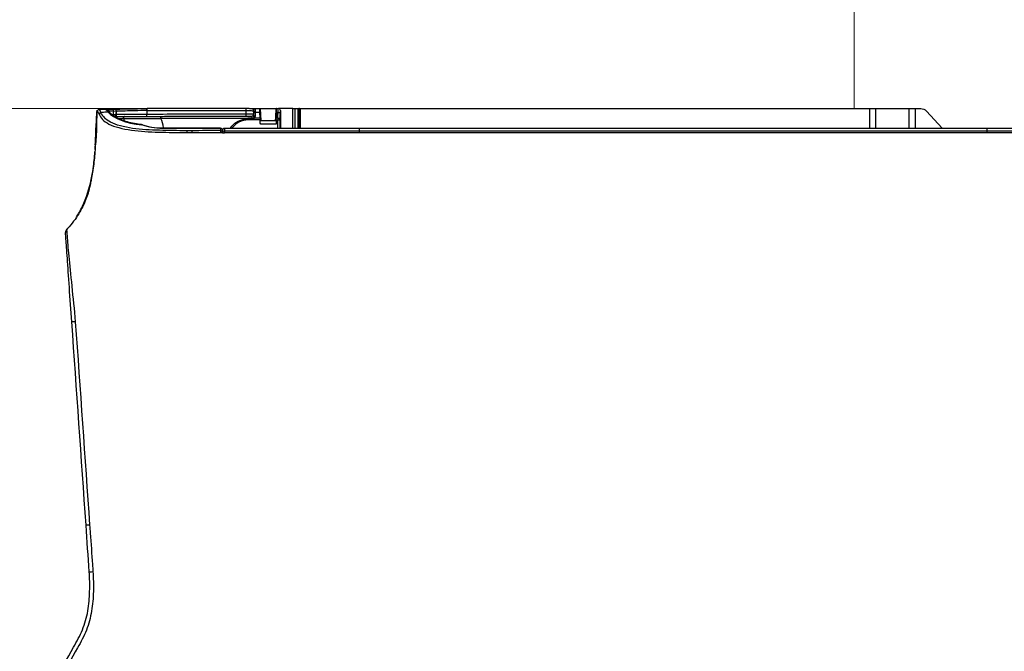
# Model space of a CAD drawing. Header units: millimetres. Extents: x 922208 to 1069538, y -182208 to -99877.
# Tile 103 of 256: x 982476 to 982724, y -160942 to -160783. Entities that reach past the tile are written whole.
import ezdxf

# ---------------------------------------------------------------- set-up
doc = ezdxf.new("R2010")
doc.units = ezdxf.units.MM
doc.header["$MEASUREMENT"] = 0
doc.linetypes.add('HIDDEN', pattern=[20, 10, -10])
doc.layers.add('IS_KLIM_urządzenia', color=3, linetype='Continuous')
doc.layers.add('IS_POWRÓT', color=5, linetype='HIDDEN', lineweight=30)
doc.layers.add('Nowe_220-A Ściany_Nr_pióra__3', color=7, linetype='Continuous', lineweight=13)

# ---------------------------------------------------------------- blocks, each defined once
blk = doc.blocks.new('parter01')
at = {"layer": 'Nowe_220-A Ściany_Nr_pióra__3', "color": 7, "linetype": 'Continuous', "lineweight": 0}
for p, q in [((982686.55073, -101090.02068), (982686.55073, -101120.02068)), ((982686.55073, -101120.02068), (981586.55073, -101120.02068))]:
    blk.add_line(p, q, dxfattribs=at)
blk = doc.blocks.new('G$CFEA986A8')
at = {"layer": 'IS_KLIM_urządzenia', "linetype": 'Continuous'}
for p, q in [((53.93, 200.11), (53.93, 200.96)), ((53.93, 199.16), (53.93, 200.11)), ((54.23, 201.26), (55.52, 201.26)), ((54.24, 200.26), (54.24, 199.31)), ((55.48, 200.26), (54.24, 200.26)), ((55.51, 198.89), (55.48, 200.26)), ((55.52, 201.26), (55.54, 201.26)), ((55.54, 201.26), (55.69, 198.26)), ((55.54, 201.26), (59.6, 201.26)), ((59.62, 201.26), (60.17, 201.26)), ((60.06, 200.26), (59.65, 200.26)), ((64.28, 201.26), (65.29, 201.26)), ((65.09, 201.06), (65.09, 200.26)), ((65.09, 200.26), (65.09, 196.29)), ((65.49, 201.26), (65.29, 201.26)), ((65.29, 200.27), (65.29, 201.26)), ((65.29, 200.27), (65.49, 200.27)), ((65.29, 196.29), (65.29, 200.27)), ((65.49, 201.26), (209.47, 201.26)), ((65.49, 201.26), (65.49, 200.27)), ((65.49, 200.27), (65.5, 196.29)), ((65.69, 200.26), (65.69, 201.06)), ((65.7, 196.29), (65.69, 200.26)), ((209.47, 196.29), (209.47, 201.26)), ((209.47, 201.26), (210.97, 201.26)), ((210.97, 201.26), (210.97, 196.29)), ((210.97, 201.26), (219.47, 201.26)), ((219.47, 196.29), (219.47, 201.26)), ((219.47, 201.26), (220.97, 201.26)), ((220.97, 201.26), (220.97, 196.29)), ((220.97, 201.26), (222.34, 201.26)), ((223.82, 200.61), (227.77, 196.29)), ((46.54, 196.29), (46.54, 196.24)), ((46.54, 195.58), (46.54, 195.13)), ((80.5, 196.29), (80.5, 196.24)), ((80.5, 196.24), (80.5, 195.58)), ((80.5, 195.58), (80.5, 195.13)), ((239.13, 196.24), (239.13, 196.29)), ((239.13, 195.13), (239.13, 195.58))]:
    blk.add_line(p, q, dxfattribs=at)
at = {"layer": 'IS_KLIM_urządzenia', "linetype": 'Continuous', "extrusion": (0, 0, -1)}
for centre, radius, start, end in [((-18.69, 199.74), 0.5, 182.0496, 269.8), ((-54.23, 200.96), 0.3, 0, 90), ((-222.34, 199.26), 2, 90, 137.5532), ((-45.54, 195.79), 0.5, 90, 180), ((-46.54, 195.79), 0.5, 0, 90)]:
    blk.add_arc(centre, radius, start, end, dxfattribs=at)
at = {"layer": 'IS_KLIM_urządzenia', "linetype": 'Continuous'}
for centre, radius, start, end in [((18.72, 200.56), 0.5, 357.7294, 89), ((65.29, 201.06), 0.2, 90, 179.94), ((65.49, 201.06), 0.2, 0.06, 90), ((25.66, 196.65), 0.5, 72.0675, 83.6302)]:
    blk.add_arc(centre, radius, start, end, dxfattribs=at)
for centre, major_axis, ratio, start_param, end_param in [((14.93, 200.53), (-0.026, 0.499), 0.9983, 0, 1.502362), ((15.36, 199.79), (0.457, 0.203), 0.909388, 1.232542, 2.687909), ((16.45, 200.61), (0.144, 0.479), 0.997743, 0.012939, 0.345034), ((16.95, 200.59), (-0.009, -0.5), 0.866632, 1.552217, 3.141593), ((17.2, 199.87), (0.375, 0.331), 0.874767, 6.258498, 7.242676), ((18.12, 200.57), (-0.009, -0.5), 0.86661, 1.552873, 3.141593), ((18.08, 199.73), (-0.002, 0.5), 0.86639, 4.116092, 4.679302), ((21.31, 198.76), (-0.002, 0.49), 0.738248, 0, 1.638372), ((26.9, 199.77), (0.002, -0.5), 0.034879, 0, 1.57242), ((26.93, 200.73), (0, 0.5), 0.034873, 4.714126, 6.335137), ((26.98, 200.73), (0, -0.5), 0.034873, 1.572542, 3.193553), ((51.98, 200.73), (0, -0.5), 0.034873, 1.572542, 3.193984), ((51.98, 199.85), (0.002, -0.5), 0.034879, 0, 1.57242), ((53.41, 199.86), (0.002, -0.5), 0.988846, 0, 1.567605), ((53.43, 199.83), (-0.5, 0), 0.97477, 1.576144, 3.141593), ((54.11, 198.74), (-0.256, 0.157), 0.454954, 4.950735, 6.283185), ((54.23, 200.11), (-0.3, 0), 0.500503, 4.682189, 6.283185), ((54.23, 199.16), (-0.3, 0), 0.500503, 4.682189, 6.283185), ((60.06, 200.01), (-0.499, 0.025), 0.499537, 3.242371, 4.737227), ((60.17, 200.76), (0, 0.5), 0.996195, 4.713166, 6.283185), ((65.29, 200.26), (0.2, 0), 0.005236, 1.570788, 3.141593), ((65.49, 200.26), (0.2, 0), 0.005236, 0, 1.570791), ((25.66, 196.65), (0.055, 0.497), 0.256635, 6.28316, 6.727423), ((25.66, 196.65), (-0.154, -0.476), 0.571177, 3.141593, 3.672186), ((52.33, 198.36), (0, 0.3), 0.034873, 4.714134, 6.283185), ((53.43, 198.86), (-0.5, 0), 0.003693, 1.579523, 2.534048), ((53.43, 198.36), (0, 0.3), 0.034873, 4.714134, 6.283185), ((53.65, 198.39), (0.084, -0.288), 0.033955, 1.562656, 3.141593), ((59.99, 198.58), (-0.499, 0.025), 0.499537, 3.242371, 4.737227), ((59.98, 198.33), (0.5, 0), 0.001724, 0.087267, 1.535915), ((30.87, 195.79), (0, 0.5), 0.010876, 0, 0.428815), ((45.54, 195.79), (0, 0.5), 0.009623, 0, 0.426438), ((45.54, 195.79), (-0.5, 0), 0.910452, 3.141593, 4.716369), ((45.54, 195.22), (-0.5, 0), 0.910238, 3.141593, 4.716614), ((45.54, 195.22), (-0.001, 0.5), 0.004977, 0.42694, 1.572622), ((45.54, 195.22), (-0.5, 0), 0.001837, 1.565823, 3.141593), ((46.54, 195.79), (-0.5, 0), 0.894842, 4.712389, 6.283185), ((46.54, 195.13), (-0.5, 0), 0.894842, 4.712389, 6.283185), ((46.54, 195.13), (-0.5, 0), 0.001524, 0, 1.570796), ((13.38, 84.28), (0.998, 0.07), 0.023762, 3.141593, 4.646623)]:
    blk.add_ellipse(centre, major_axis=major_axis, ratio=ratio, start_param=start_param, end_param=end_param, dxfattribs=at)
at = {"layer": 'IS_KLIM_urządzenia', "linetype": 'Continuous', "extrusion": (0, 0, -1)}
for centre, major_axis, ratio, start_param, end_param in [((53.43, 199.16), (0.479, -0.142), 1, 5.994256, 6.545048), ((53.44, 199.31), (0.771, -0.214), 1, 6.012747, 6.56354), ((54.23, 199.26), (0, -2), 0.005231, 3.141593, 4.188473), ((55.62, 199.26), (0.11, -2), 0.052397, 2.097475, 3.144355)]:
    blk.add_ellipse(centre, major_axis=major_axis, ratio=ratio, start_param=start_param, end_param=end_param, dxfattribs=at)
at = {"layer": 'IS_KLIM_urządzenia', "linetype": 'Continuous'}
for points, knots in [([(14.21, 200.54), (14.17, 199.53), (14.12, 197.84), (14.05, 195.45), (13.98, 193.38), (13.88, 191.32), (13.68, 188.56), (13.37, 185.89), (13.01, 183.93), (12.88, 183.33)], [0, 0, 0, 0, 0.174844, 0.294563, 0.414282, 0.534001, 0.653719, 0.893157, 1, 1, 1, 1]), ([(14.29, 200.81), (14.28, 199.72), (14.24, 198.12), (14.2, 196.18), (14.17, 195.22), (14.15, 194.58), (14.11, 194.03), (14.06, 193.38), (13.96, 192.48), (13.91, 191.88), (13.89, 191.63)], [0, 0, 0, 0, 0.261726, 0.374815, 0.426057, 0.47543, 0.525874, 0.58018, 0.704159, 1, 1, 1, 1]), ([(14.21, 200.54), (14.21, 200.54), (14.21, 200.54), (14.21, 200.54), (14.24, 200.54), (14.28, 200.54), (14.28, 200.54), (14.28, 200.54)], [0, 0, 0, 0, 0.184418, 0.184418, 0.99996, 0.99996, 1, 1, 1, 1]), ([(14.91, 201.03), (14.8, 201.03), (14.8, 201.03), (14.72, 201.02), (14.69, 201.02), (14.69, 201.02)], [0, 0, 0, 0, 0.500965, 0.500965, 1, 1, 1, 1]), ([(14.86, 199.79), (15.27, 198.9), (15.97, 198.03), (18.72, 196.62), (20.82, 196.12), (25.21, 195.49), (27.58, 195.36), (32.29, 195.23), (34.65, 195.19), (37.02, 195.19)], [0, 0, 0, 0, 0.25, 0.25, 0.5, 0.5, 0.75, 0.75, 1, 1, 1, 1]), ([(14.91, 201.03), (15.24, 201.05), (15.57, 201.07), (16.08, 201.09), (16.24, 201.1), (16.41, 201.11)], [0, 0, 0, 0, 0.665624, 0.665624, 1, 1, 1, 1]), ([(17.18, 200.33), (16.78, 200.31), (16.38, 200.3), (15.77, 200.27), (15.55, 200.26), (15.33, 200.25)], [0, 0, 0, 0, 0.64643, 0.64643, 1, 1, 1, 1]), ([(37.02, 195.65), (34.71, 195.64), (32.4, 195.69), (27.8, 195.82), (25.48, 195.94), (21.18, 196.55), (19.11, 197.06), (16.41, 198.49), (15.73, 199.37), (15.33, 200.25)], [0, 0, 0, 0, 0.25, 0.25, 0.5, 0.5, 0.75, 0.75, 1, 1, 1, 1]), ([(17.58, 200.19), (17.53, 200.24), (17.28, 200.53), (17.02, 200.81), (16.81, 200.97), (16.69, 201.07), (16.57, 201.09), (16.54, 201.1)], [0, 0, 0, 0, 0.095996, 0.59266, 0.84646, 0.967214, 1, 1, 1, 1]), ([(19.22, 201.14), (18.71, 201.12), (17.99, 201.09), (17.43, 201.08), (17.25, 201.08)], [0, 0, 0, 0, 0.627909, 1, 1, 1, 1]), ([(18.55, 200.55), (18.38, 200.55), (18.22, 200.56), (17.83, 200.56), (17.6, 200.57), (17.38, 200.57)], [0, 0, 0, 0, 0.427577, 0.427577, 1, 1, 1, 1]), ([(25.22, 197.23), (24.9, 197.26), (23.92, 197.39), (22.4, 197.73), (20.73, 198.24), (19.32, 198.86), (18.3, 199.5), (17.85, 199.92), (17.7, 200.1)], [0, 0, 0, 0, 0.087973, 0.275439, 0.466673, 0.659321, 0.855696, 1, 1, 1, 1]), ([(18.12, 201.07), (18.26, 201.06), (18.38, 201.06), (18.64, 201.06), (18.72, 201.06), (18.72, 201.06)], [0, 0, 0, 0, 0.352743, 0.352743, 1, 1, 1, 1]), ([(18.52, 199.72), (18.52, 199.8), (18.52, 199.88), (18.53, 200.16), (18.54, 200.35), (18.55, 200.55)], [0, 0, 0, 0, 0.293814, 0.293814, 1, 1, 1, 1]), ([(18.72, 201.06), (18.72, 201.06), (19.6, 201.08), (22.63, 201.19), (24.74, 201.23), (26.93, 201.23)], [0, 0, 0, 0, 0.5, 0.5, 1, 1, 1, 1]), ([(19.17, 199.24), (19.58, 199.24), (20.23, 199.24), (22.58, 199.25), (24.7, 199.26), (26.9, 199.27)], [0, 0, 0, 0, 0.359642, 0.359642, 1, 1, 1, 1]), ([(19.22, 200.54), (19.21, 200.34), (19.2, 200.13), (19.19, 199.86), (19.19, 199.79), (19.18, 199.72)], [0, 0, 0, 0, 0.736288, 0.736288, 1, 1, 1, 1]), ([(26.91, 199.77), (24.85, 199.75), (22.86, 199.74), (20.02, 199.72), (19.18, 199.72), (19.18, 199.72)], [0, 0, 0, 0, 0.5, 0.5, 1, 1, 1, 1]), ([(19.22, 201.14), (19.58, 201.15), (20.3, 201.17), (21.53, 201.2), (23.05, 201.22), (24.87, 201.23), (26.28, 201.23), (26.98, 201.23)], [0, 0, 0, 0, 0.163195, 0.329907, 0.49928, 0.750989, 1, 1, 1, 1]), ([(26.95, 200.73), (24.89, 200.73), (22.89, 200.68), (20.05, 200.57), (19.22, 200.54), (19.22, 200.54)], [0, 0, 0, 0, 0.5, 0.5, 1, 1, 1, 1]), ([(21.11, 198.73), (21.11, 198.75), (21.11, 198.77), (21.11, 198.81), (21.11, 198.83), (21.11, 198.89), (21.12, 198.93), (21.14, 199.02), (21.15, 199.07), (21.18, 199.15), (21.2, 199.18), (21.24, 199.23), (21.27, 199.24), (21.29, 199.25), (21.3, 199.25), (21.3, 199.25)], [0, 0, 0, 0, 0.079375, 0.079375, 0.152142, 0.152142, 0.308093, 0.308093, 0.533795, 0.533795, 0.744603, 0.744603, 0.955402, 0.955402, 1, 1, 1, 1]), ([(26.9, 199.27), (27.23, 199.27), (27.56, 199.27), (29.23, 199.27), (30.56, 199.28), (37.22, 199.3), (42.55, 199.32), (49.25, 199.34), (50.62, 199.35), (51.98, 199.35)], [0, 0, 0, 0, 0.039838, 0.039838, 0.199192, 0.199192, 0.836607, 0.836607, 1, 1, 1, 1]), ([(26.95, 200.73), (26.95, 200.72), (26.95, 200.7), (26.94, 200.38), (26.92, 200.07), (26.91, 199.77)], [0, 0, 0, 0, 0.050907, 0.050907, 1, 1, 1, 1]), ([(52, 199.85), (51.67, 199.85), (51.33, 199.85), (49.67, 199.85), (48.33, 199.84), (41.67, 199.82), (36.34, 199.8), (29.65, 199.78), (28.28, 199.77), (26.91, 199.77)], [0, 0, 0, 0, 0.039838, 0.039838, 0.199192, 0.199192, 0.836607, 0.836607, 1, 1, 1, 1]), ([(26.99, 200.73), (27.33, 200.73), (27.66, 200.73), (29.33, 200.73), (30.66, 200.73), (37.32, 200.73), (42.65, 200.73), (49.32, 200.73), (50.66, 200.73), (52, 200.73)], [0, 0, 0, 0, 0.039967, 0.039967, 0.199835, 0.199835, 0.839306, 0.839306, 1, 1, 1, 1]), ([(30.48, 198.78), (30.48, 198.84), (30.48, 198.89), (30.48, 199), (30.48, 199.05), (30.48, 199.14), (30.48, 199.17), (30.48, 199.23), (30.48, 199.25), (30.49, 199.27), (30.49, 199.28), (30.49, 199.28), (30.49, 199.28), (30.49, 199.28)], [0, 0, 0, 0, 0.215384, 0.215384, 0.430768, 0.430768, 0.646164, 0.646164, 0.861588, 0.861588, 0.968092, 0.968092, 1, 1, 1, 1]), ([(53.93, 200.67), (53.93, 200.68), (53.93, 200.75), (53.89, 200.86), (53.81, 200.99), (53.72, 201.07), (53.63, 201.12), (53.56, 201.15), (53.47, 201.17), (53.32, 201.19), (53.02, 201.21), (52.48, 201.23), (52.05, 201.23), (51.82, 201.23), (51.78, 201.23)], [0, 0, 0, 0, 0.008737, 0.069232, 0.117614, 0.159413, 0.196322, 0.230426, 0.272625, 0.360337, 0.57868, 0.76722, 0.964188, 1, 1, 1, 1]), ([(51.98, 199.35), (52.17, 199.35), (52.36, 199.35), (52.68, 199.36), (52.83, 199.36), (53.07, 199.36), (53.18, 199.36), (53.34, 199.36), (53.39, 199.36), (53.41, 199.36)], [0, 0, 0, 0, 0.270422, 0.270422, 0.513615, 0.513615, 0.756808, 0.756808, 1, 1, 1, 1]), ([(52, 200.73), (52.12, 200.73), (52.25, 200.73), (52.58, 200.73), (52.8, 200.73), (53.18, 200.72), (53.35, 200.71), (53.63, 200.7), (53.74, 200.69), (53.89, 200.68), (53.93, 200.67), (53.93, 200.66)], [0, 0, 0, 0, 0.119883, 0.119883, 0.339691, 0.339691, 0.55974, 0.55974, 0.779888, 0.779888, 1, 1, 1, 1]), ([(53.91, 199.86), (53.87, 199.86), (53.8, 199.86), (53.59, 199.86), (53.45, 199.86), (53.12, 199.86), (52.93, 199.86), (52.5, 199.86), (52.25, 199.85), (52, 199.85)], [0, 0, 0, 0, 0.243193, 0.243193, 0.486385, 0.486385, 0.729578, 0.729578, 1, 1, 1, 1]), ([(53.43, 199.35), (53.43, 199.33), (53.43, 199.31), (53.43, 199.25), (53.43, 199.21), (53.43, 199.13), (53.43, 199.07), (53.43, 198.97), (53.43, 198.91), (53.43, 198.86)], [0, 0, 0, 0, 0.251437, 0.251437, 0.502865, 0.502865, 0.754279, 0.754279, 1, 1, 1, 1]), ([(59.65, 200.26), (59.66, 200.45), (59.66, 200.63), (59.66, 200.92), (59.65, 201.04), (59.64, 201.21), (59.63, 201.26), (59.62, 201.26)], [0, 0, 0, 0, 0.320954, 0.320954, 0.641904, 0.641904, 1, 1, 1, 1]), ([(59.99, 198.83), (60, 199.08), (60.01, 199.33), (60.04, 199.8), (60.05, 200.03), (60.06, 200.26)], [0, 0, 0, 0, 0.522709, 0.522709, 1, 1, 1, 1]), ([(60.06, 200.26), (60.07, 200.47), (60.08, 200.67), (60.1, 200.96), (60.11, 201.07), (60.14, 201.22), (60.16, 201.26), (60.17, 201.26)], [0, 0, 0, 0, 0.353708, 0.353708, 0.676927, 0.676927, 1, 1, 1, 1]), ([(63.8, 201.26), (62.76, 201.26), (61.72, 201.26), (60.66, 201.26), (60.64, 201.26), (60.48, 201.26), (60.33, 201.26), (60.18, 201.26)], [0, 0, 0, 0, 0.863472, 0.863472, 0.877231, 0.877231, 1, 1, 1, 1]), ([(60.56, 200.01), (60.54, 199.72), (60.53, 199.43), (60.5, 198.96), (60.49, 198.77), (60.48, 198.58)], [0, 0, 0, 0, 0.604042, 0.604042, 1, 1, 1, 1]), ([(60.67, 200.76), (60.65, 200.76), (60.64, 200.73), (60.61, 200.62), (60.6, 200.54), (60.57, 200.31), (60.56, 200.17), (60.56, 200.01)], [0, 0, 0, 0, 0.323211, 0.323211, 0.646457, 0.646457, 1, 1, 1, 1]), ([(13.84, 190.86), (13.85, 191.05), (13.99, 193.24), (14.05, 195.43), (14.11, 197.43)], [0, 0, 0, 0, 0.087292, 1, 1, 1, 1]), ([(19.71, 198.73), (19.85, 198.73), (20, 198.72), (20.4, 198.72), (20.63, 198.72), (20.94, 198.72)], [0, 0, 0, 0, 0.37651, 0.37651, 1, 1, 1, 1]), ([(20.94, 198.72), (20.95, 198.72), (20.96, 198.72), (20.97, 198.72), (20.97, 198.72), (20.97, 198.72), (20.97, 198.72), (20.97, 198.71), (20.97, 198.71), (20.97, 198.71), (20.97, 198.71), (20.98, 198.71), (20.98, 198.71), (20.98, 198.71)], [0, 0, 0, 0, 0.615634, 0.615634, 0.835116, 0.835116, 0.937229, 0.937229, 0.970666, 0.970666, 0.991316, 0.991316, 1, 1, 1, 1]), ([(21.06, 198.72), (22.51, 198.73), (24.09, 198.74), (27.27, 198.76), (28.87, 198.77), (30.48, 198.77)], [0, 0, 0, 0, 0.5, 0.5, 1, 1, 1, 1]), ([(30.48, 198.78), (30.81, 198.78), (31.14, 198.78), (32.81, 198.79), (34.14, 198.79), (40.81, 198.82), (46.14, 198.83), (52.13, 198.86), (52.78, 198.86), (53.43, 198.86)], [0, 0, 0, 0, 0.043508, 0.043508, 0.217737, 0.217737, 0.914651, 0.914651, 1, 1, 1, 1]), ([(48.08, 196.29), (48.28, 196.62), (48.52, 196.92), (49.71, 198.11), (51.01, 198.66), (52.33, 198.66)], [0, 0, 0, 0, 0.226904, 0.226904, 1, 1, 1, 1]), ([(52.34, 198.36), (51.1, 198.36), (49.89, 197.85), (48.81, 196.78), (48.63, 196.55), (48.46, 196.31)], [0, 0, 0, 0, 0.807469, 0.807469, 1, 1, 1, 1]), ([(52.33, 198.66), (52.53, 198.66), (52.73, 198.66), (53.1, 198.66), (53.26, 198.66), (53.43, 198.66)], [0, 0, 0, 0, 0.545123, 0.545123, 1, 1, 1, 1]), ([(53.44, 198.36), (53.24, 198.36), (53.04, 198.36), (52.67, 198.36), (52.51, 198.36), (52.34, 198.36)], [0, 0, 0, 0, 0.545123, 0.545123, 1, 1, 1, 1]), ([(53.86, 198.9), (53.85, 198.88), (53.84, 198.87), (53.8, 198.82), (53.77, 198.79), (53.73, 198.76), (53.72, 198.75), (53.67, 198.72), (53.62, 198.69), (53.57, 198.68)], [0, 0, 0, 0, 0.160482, 0.160482, 0.52212, 0.52212, 0.58886, 0.58886, 1, 1, 1, 1]), ([(53.67, 198.39), (53.75, 198.43), (53.83, 198.48), (53.97, 198.62), (54.03, 198.71), (54.09, 198.82), (54.11, 198.86), (54.12, 198.89)], [0, 0, 0, 0, 0.391531, 0.391531, 0.834377, 0.834377, 1, 1, 1, 1]), ([(55.51, 198.89), (55.51, 198.79), (55.51, 198.68), (55.52, 198.51), (55.52, 198.45), (55.53, 198.39)], [0, 0, 0, 0, 0.64422, 0.64422, 1, 1, 1, 1]), ([(55.59, 197.26), (55.57, 197.59), (55.55, 197.93), (55.53, 198.3), (55.53, 198.35), (55.53, 198.39)], [0, 0, 0, 0, 0.885108, 0.885108, 1, 1, 1, 1]), ([(55.59, 197.26), (55.58, 197.37), (55.58, 197.49), (55.57, 197.7), (55.57, 197.8), (55.56, 197.97), (55.57, 198.05), (55.57, 198.17), (55.57, 198.21), (55.58, 198.25), (55.58, 198.26), (55.59, 198.26)], [0, 0, 0, 0, 0.214139, 0.214139, 0.428302, 0.428302, 0.642148, 0.642148, 0.856248, 0.856248, 1, 1, 1, 1]), ([(55.59, 198.26), (56.25, 198.26), (56.92, 198.26), (58.24, 198.26), (58.89, 198.26), (59.55, 198.26)], [0, 0, 0, 0, 0.504617, 0.504617, 1, 1, 1, 1]), ([(59.55, 197.26), (58.88, 197.26), (58.22, 197.26), (56.9, 197.26), (56.24, 197.26), (55.59, 197.26)], [0, 0, 0, 0, 0.504597, 0.504597, 1, 1, 1, 1]), ([(59.6, 198.3), (59.6, 198.29), (59.6, 198.27), (59.58, 197.93), (59.57, 197.59), (59.55, 197.26)], [0, 0, 0, 0, 0.042191, 0.042191, 1, 1, 1, 1]), ([(59.55, 198.26), (59.55, 198.26), (59.56, 198.24), (59.57, 198.17), (59.57, 198.11), (59.57, 197.97), (59.57, 197.89), (59.57, 197.7), (59.56, 197.59), (59.56, 197.41), (59.55, 197.34), (59.55, 197.26)], [0, 0, 0, 0, 0.214776, 0.214776, 0.429554, 0.429554, 0.644336, 0.644336, 0.859321, 0.859321, 1, 1, 1, 1]), ([(59.6, 198.3), (59.61, 198.42), (59.61, 198.53), (59.62, 198.7), (59.62, 198.75), (59.62, 198.81)], [0, 0, 0, 0, 0.65065, 0.65065, 1, 1, 1, 1]), ([(59.99, 198.83), (59.99, 198.75), (59.99, 198.67), (59.99, 198.51), (60, 198.42), (60, 198.33), (60, 198.33), (60, 198.33)], [0, 0, 0, 0, 0.501708, 0.501708, 0.983156, 0.983156, 1, 1, 1, 1]), ([(60.48, 198.33), (60.48, 198.34), (60.48, 198.35), (60.48, 198.39), (60.48, 198.42), (60.48, 198.5), (60.48, 198.54), (60.48, 198.58)], [0, 0, 0, 0, 0.109897, 0.109897, 0.498525, 0.498525, 1, 1, 1, 1]), ([(30.87, 196.29), (34.81, 196.29), (38.74, 196.29), (43.63, 196.29), (44.58, 196.29), (45.54, 196.29)], [0, 0, 0, 0, 0.804889, 0.804889, 1, 1, 1, 1]), ([(45.54, 196.25), (45.37, 196.25), (45.2, 196.25), (43.71, 196.25), (42.37, 196.25), (37.65, 196.25), (34.26, 196.25), (30.87, 196.25)], [0, 0, 0, 0, 0.033958, 0.033958, 0.30672, 0.30672, 1, 1, 1, 1]), ([(37.02, 195.65), (37.02, 195.62), (37.02, 195.58), (37.02, 195.52), (37.02, 195.51), (37.02, 195.46), (37.02, 195.41), (37.02, 195.3), (37.02, 195.25), (37.02, 195.19)], [0, 0, 0, 0, 0.339646, 0.339646, 0.410746, 0.410746, 0.705373, 0.705373, 1, 1, 1, 1]), ([(37.04, 195.19), (37.45, 195.19), (37.86, 195.19), (38.27, 195.2), (38.27, 195.2), (38.27, 195.2)], [0, 0, 0, 0, 0.999951, 0.999951, 1, 1, 1, 1]), ([(45.54, 196.25), (45.54, 196.11), (45.54, 195.97), (45.54, 195.78), (45.54, 195.73), (45.54, 195.68)], [0, 0, 0, 0, 0.728288, 0.728288, 1, 1, 1, 1]), ([(46.54, 196.29), (46.71, 196.29), (46.87, 196.29), (48.37, 196.29), (49.71, 196.29), (56.37, 196.29), (61.71, 196.29), (71.52, 196.29), (76.01, 196.29), (80.5, 196.29)], [0, 0, 0, 0, 0.014724, 0.014724, 0.13252, 0.13252, 0.603704, 0.603704, 1, 1, 1, 1]), ([(46.54, 196.24), (46.54, 196.09), (46.54, 195.94), (46.54, 195.72), (46.54, 195.65), (46.54, 195.58)], [0, 0, 0, 0, 0.674851, 0.674851, 1, 1, 1, 1]), ([(80.5, 196.29), (94.71, 196.29), (108.92, 196.29), (161.8, 196.29), (200.47, 196.29), (239.13, 196.29)], [0, 0, 0, 0, 0.268807, 0.268807, 1, 1, 1, 1]), ([(13.2, 185.01), (13.26, 185.37), (13.53, 187.14), (13.7, 188.92), (13.8, 190.33)], [0, 0, 0, 0, 0.205915, 1, 1, 1, 1]), ([(9.04, 173.7), (9.64, 174.6), (10.17, 175.55), (11.68, 178.7), (12.38, 180.96), (12.99, 183.86), (13.1, 184.44), (13.2, 185.01)], [0, 0, 0, 0, 0.27031, 0.27031, 0.856348, 0.856348, 1, 1, 1, 1]), ([(12.9, 183.43), (12.87, 183.23), (12.78, 182.78), (12.61, 181.92), (12.45, 181.22), (12.25, 180.45), (11.92, 179.33), (11.37, 177.81), (10.52, 175.99), (9.02, 173.44), (7.61, 171.66), (6.52, 170.55)], [0, 0, 0, 0, 0.131561, 0.187092, 0.238012, 0.287017, 0.336427, 0.442316, 0.562752, 0.698039, 1, 1, 1, 1]), ([(7.97, 147.33), (7.76, 150.33), (7.55, 153.27), (7.16, 158.8), (6.99, 161.31), (6.7, 165.47), (6.58, 167.12), (6.43, 169.36), (6.39, 169.93), (6.39, 169.93)], [0, 0, 0, 0, 0.25, 0.25, 0.5, 0.5, 0.75, 0.75, 1, 1, 1, 1]), ([(6.65, 170.69), (6.65, 170.69), (6.7, 170.09), (6.87, 167.77), (7, 166.06), (7.4, 161.8), (7.67, 159.23), (8.26, 153.53), (8.57, 150.5), (8.86, 147.39)], [0, 0, 0, 0, 0.25, 0.25, 0.5, 0.5, 0.75, 0.75, 1, 1, 1, 1]), ([(8.86, 147.39), (8.75, 147.38), (8.64, 147.38), (8.43, 147.36), (8.34, 147.36), (8.18, 147.34), (8.12, 147.34), (8.03, 147.33), (8, 147.33), (7.97, 147.33), (7.97, 147.33), (7.97, 147.33)], [0, 0, 0, 0, 0.230435, 0.230435, 0.460869, 0.460869, 0.691304, 0.691304, 0.881057, 0.881057, 1, 1, 1, 1]), ([(8.86, 147.39), (8.86, 147.39), (8.86, 147.39), (8.86, 147.39), (8.86, 147.39), (8.86, 147.39)], [0, 0, 0, 0, 0.629495, 0.629495, 1, 1, 1, 1]), ([(12.48, 96.01), (12.48, 96.01), (12.48, 96.01), (12.53, 95.35), (12.58, 94.68), (12.81, 91.36), (13, 88.7), (13.23, 85.45), (13.27, 84.85), (13.31, 84.26)], [0, 0, 0, 0, 0.000005, 0.000005, 0.169628, 0.169628, 0.84812, 0.84812, 1, 1, 1, 1]), ([(0.86, 47.14), (2.21, 53.63), (5.22, 59.45), (9.22, 66.61), (10.01, 68.05), (11.28, 71.07), (11.73, 72.68), (12.3, 75.96), (12.44, 77.6), (12.52, 80.9), (12.49, 82.59), (12.38, 84.21)], [0, 0, 0, 0, 0.5, 0.5, 0.625, 0.625, 0.75, 0.75, 0.875, 0.875, 1, 1, 1, 1]), ([(13.31, 84.26), (13.43, 82.58), (13.45, 80.92), (13.38, 77.59), (13.25, 75.94), (12.69, 72.64), (12.26, 71.01), (11.03, 67.94), (10.25, 66.49), (7.83, 62.15), (6.23, 59.26), (3.53, 53.27), (2.44, 50.17), (1.77, 46.9)], [0, 0, 0, 0, 0.125, 0.125, 0.25, 0.25, 0.375, 0.375, 0.5, 0.5, 0.75, 0.75, 1, 1, 1, 1])]:
    blk.add_open_spline(points, degree=3, knots=knots, dxfattribs=at)
for points, degree in [([(14.29, 200.54), (14.32, 200.54), (14.34, 200.54), (14.43, 200.54)], 3), ([(14.43, 200.54), (14.51, 200.54), (14.64, 200.28), (14.86, 199.79)], 3), ([(15.33, 200.25), (15.11, 200.77), (14.98, 201.04), (14.91, 201.03)], 3), ([(16.59, 201.08), (16.51, 201.13), (16.41, 201.1)], 2), ([(16.41, 201.11), (16.42, 201.11), (16.42, 201.11), (16.42, 201.11)], 3), ([(16.42, 201.11), (16.51, 201.08), (16.77, 200.81), (17.18, 200.33)], 3), ([(16.54, 201.09), (16.65, 201.09), (16.79, 201.09), (16.96, 201.09)], 3), ([(16.96, 201.09), (17.35, 201.08), (17.74, 201.07), (18.12, 201.07)], 3), ([(17.18, 200.33), (18.51, 198.82), (21.65, 197.56), (25.65, 197.11)], 3), ([(17.7, 200.1), (17.59, 200.2)], 1), ([(18.11, 199.72), (18.24, 199.72), (18.38, 199.72), (18.52, 199.72)], 3), ([(18.52, 199.72), (18.96, 199.72), (19.18, 199.72), (19.18, 199.72)], 3), ([(19.22, 200.54), (19.22, 200.54), (18.99, 200.54), (18.55, 200.55)], 3), ([(19.16, 199.01), (19.17, 199.25), (19.18, 199.48), (19.18, 199.72)], 3), ([(19.18, 199.72), (19.18, 199.48), (19.17, 199.24), (19.16, 199)], 3), ([(19.18, 199.72), (19.19, 199.99), (19.2, 200.26), (19.22, 200.54)], 3), ([(19.22, 200.54), (19.21, 200.31), (19.2, 200.08), (19.19, 199.85)], 3), ([(19.19, 199.85), (19.19, 199.92), (19.19, 199.98), (19.2, 200.05)], 3), ([(26.99, 200.73), (26.98, 200.73), (26.97, 200.73), (26.95, 200.73)], 3), ([(51.98, 201.23), (43.65, 201.23), (35.31, 201.23), (26.98, 201.23)], 3), ([(52, 199.85), (52, 200.15), (52, 200.44), (52, 200.73)], 3), ([(53.41, 199.36), (53.43, 199.36), (53.43, 199.35), (53.43, 199.35)], 3), ([(53.93, 200.66), (53.93, 200.47), (53.93, 200.29), (53.93, 200.11)], 3), ([(59.45, 198.26), (59.5, 199.26), (59.55, 200.26), (59.6, 201.26)], 3), ([(59.6, 201.26), (59.6, 201.26), (59.61, 201.26), (59.62, 201.26)], 3), ([(59.65, 200.26), (59.64, 199.78), (59.63, 199.29), (59.62, 198.81)], 3), ([(60.17, 201.26), (60.17, 201.26), (60.18, 201.26), (60.18, 201.26)], 3), ([(60.68, 200.76), (60.67, 200.76), (60.67, 200.76), (60.67, 200.76)], 3), ([(60.68, 200.76), (60.68, 199.27), (60.68, 197.78), (60.68, 196.29)], 3), ([(63.8, 196.29), (63.8, 197.95), (63.8, 199.6), (63.8, 201.26)], 3), ([(63.8, 201.26), (63.96, 201.26), (64.12, 201.26), (64.28, 201.26)], 3), ([(64.28, 201.26), (64.28, 199.6), (64.28, 197.95), (64.28, 196.29)], 3), ([(13.91, 192.08), (14.01, 193.86), (14.05, 195.65), (14.11, 197.43)], 3), ([(20.98, 198.71), (21.01, 198.72), (21.06, 198.72), (21.11, 198.73)], 3), ([(21.06, 198.72), (21.08, 198.53), (21.1, 198.34), (21.12, 198.15)], 3), ([(25.72, 197.16), (25.22, 197.23)], 1), ([(30.87, 196.25), (28.93, 196.25), (27.16, 196.62), (25.65, 197.11)], 3), ([(25.81, 197.13), (26.03, 197.06), (26.25, 196.99), (26.47, 196.93)], 3), ([(25.81, 197.13), (27.26, 196.66), (29, 196.29), (30.87, 196.29)], 3), ([(28.66, 196.46), (28.68, 196.45), (28.7, 196.45), (28.72, 196.45)], 3), ([(30.48, 198.77), (30.48, 198.78), (30.48, 198.78), (30.48, 198.78)], 3), ([(31.12, 196.41), (30.98, 197.21), (30.77, 198), (30.48, 198.77)], 3), ([(53.43, 198.66), (53.48, 198.66), (53.52, 198.66), (53.57, 198.68)], 3), ([(53.67, 198.39), (53.59, 198.37), (53.52, 198.36), (53.44, 198.36)], 3), ([(55.53, 198.39), (54.91, 198.39), (54.29, 198.39), (53.67, 198.39)], 3), ([(54.12, 198.89), (54.58, 198.89), (55.05, 198.89), (55.51, 198.89)], 3), ([(60, 198.33), (59.87, 198.32), (59.73, 198.31), (59.6, 198.3)], 3), ([(59.99, 198.83), (59.86, 198.82), (59.74, 198.81), (59.62, 198.81)], 3), ([(60, 196.29), (60, 196.97), (60, 197.65), (60, 198.33)], 3), ([(60.48, 198.33), (60.48, 197.65), (60.48, 196.97), (60.48, 196.29)], 3), ([(38.27, 195.65), (37.85, 195.65), (37.44, 195.65), (37.02, 195.65)], 3), ([(37.02, 195.19), (37.02, 195.19), (37.03, 195.19), (37.04, 195.19)], 3), ([(45.54, 195.68), (43.12, 195.67), (40.69, 195.66), (38.27, 195.65)], 3), ([(38.27, 195.65), (38.27, 195.57), (38.27, 195.39), (38.27, 195.2)], 3), ([(38.27, 195.2), (40.7, 195.21), (43.12, 195.22), (45.54, 195.22)], 3), ([(46.04, 195.22), (46.04, 195.41), (46.04, 195.6), (46.04, 195.79)], 3), ([(46.04, 195.13), (46.04, 195.16), (46.04, 195.19), (46.04, 195.22)], 3), ([(80.5, 196.24), (69.18, 196.24), (57.86, 196.24), (46.54, 196.24)], 3), ([(46.54, 195.58), (57.86, 195.58), (69.18, 195.58), (80.5, 195.58)], 3), ([(50.72, 195.13), (49.33, 195.13), (47.93, 195.13), (46.54, 195.13)], 3), ([(80.5, 195.13), (70.57, 195.13), (60.65, 195.13), (50.72, 195.13)], 3), ([(239.13, 196.24), (186.25, 196.24), (133.37, 196.24), (80.5, 196.24)], 3), ([(80.5, 195.58), (133.37, 195.58), (186.25, 195.58), (239.13, 195.58)], 3), ([(239.13, 195.13), (186.25, 195.13), (133.37, 195.13), (80.5, 195.13)], 3), ([(239.13, 196.29), (266.37, 196.29), (293.61, 196.29), (320.84, 196.29)], 3), ([(320.84, 196.24), (293.61, 196.24), (266.37, 196.24), (239.13, 196.24)], 3), ([(239.13, 195.58), (239.13, 195.8), (239.13, 196.02), (239.13, 196.24)], 3), ([(239.13, 195.58), (252.17, 195.58), (265.2, 195.58), (278.23, 195.58)], 3), ([(278.23, 195.13), (265.2, 195.13), (252.17, 195.13), (239.13, 195.13)], 3), ([(13.99, 193.69), (13.97, 193.3), (13.95, 192.92), (13.94, 192.54)], 3), ([(13.25, 185.33), (13.23, 185.23), (13.22, 185.12), (13.2, 185.01)], 3), ([(10.41, 176.07), (10.45, 176.13), (10.48, 176.2), (10.52, 176.27)], 3), ([(6.65, 170.69), (6.47, 170.49), (6.37, 170.21), (6.39, 169.93)], 3), ([(11.56, 95.97), (10.36, 113.09), (9.16, 130.21), (7.97, 147.33)], 3), ([(8.86, 147.39), (10.07, 130.27), (11.28, 113.14), (12.48, 96.01)], 3), ([(12.48, 96.01), (11.99, 95.98), (11.56, 95.96), (11.56, 95.97)], 3), ([(12.38, 84.21), (12.11, 88.13), (11.83, 92.05), (11.56, 95.97)], 3)]:
    blk.add_open_spline(points, degree=degree, dxfattribs=at)

msp = doc.modelspace()

# ---------------------------------------------------------------- block references
at = {"layer": 'IS_POWRÓT', "color": 27, "linetype": 'ByBlock', "lineweight": 30}
msp.add_blockref('parter01', (0, -59685.16), dxfattribs=at)

# ---------------------------------------------------------------- next in the draw order: block references
at = {"layer": 'IS_KLIM_urządzenia'}
msp.add_blockref('G$CFEA986A8', (982481.03, -161006.45), dxfattribs=at)

doc.saveas('drawing.dxf')
